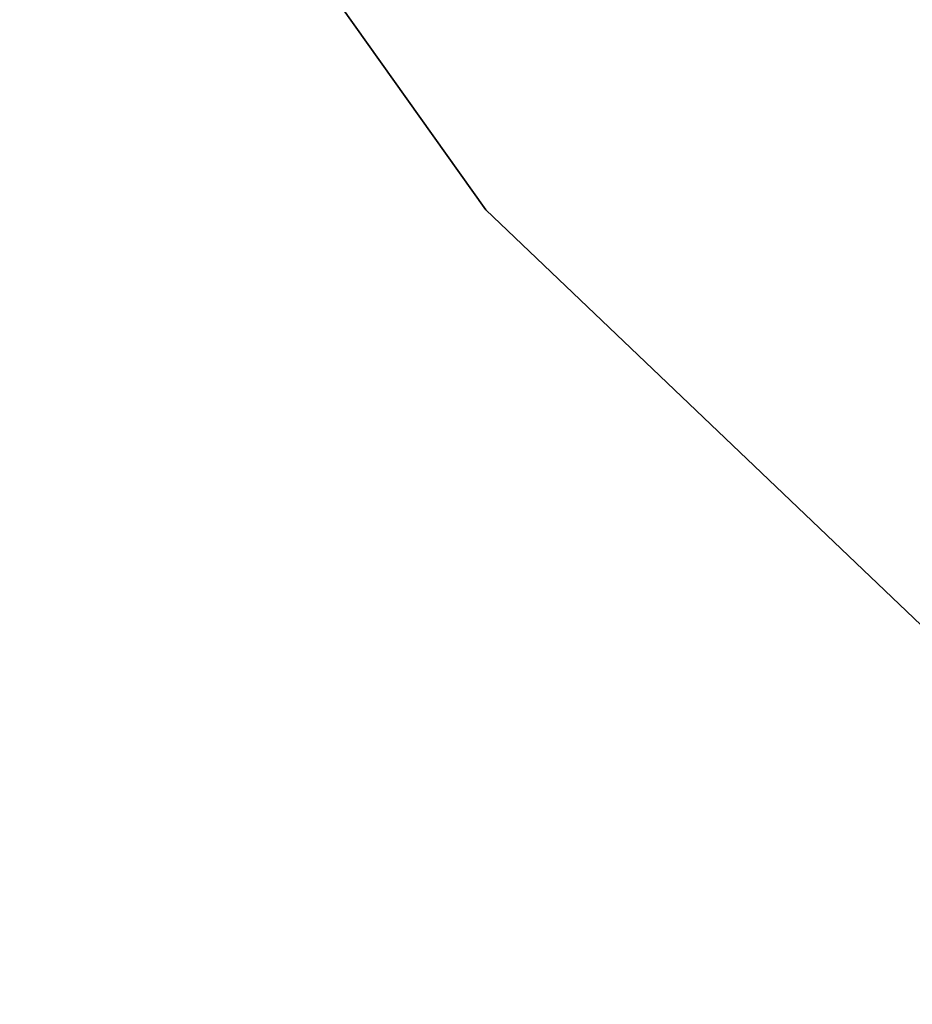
# Model space of a CAD drawing. Header units: millimetres. Extents: x 1 to 201, y 1 to 201.
# Tile 125 of 256: x 47.68 to 49.21, y 54.13 to 55.81. Entities that reach past the tile are written whole.
import ezdxf

# ---------------------------------------------------------------- set-up
doc = ezdxf.new("R2010")
doc.units = ezdxf.units.MM
doc.header["$LTSCALE"] = 25.4
doc.layers.get('0').update_dxf_attribs({"true_color": 0xff5454})

# ---------------------------------------------------------------- blocks, each defined once
blk = doc.blocks.new('MERIDA-LED-9514.STL#1')
at = {"color": 7, "true_color": 0xffffff}
mesh = blk.add_polyface(dxfattribs=at)
corners = [(40.8112, 66.25, -32), (48.4754, 55.4872, -43), (48.4754, 55.4872, -32), (40.8112, 66.25, -43)]
mesh.append_faces([[corners[k] for k in face] for face in [(0, 1, 2), (1, 0, 3)]], dxfattribs={"vtx0": -1, "color": 7})
mesh = blk.add_polyface(dxfattribs=at)
corners = [(44.9281, 61.4201, -43.5), (49.2311, 56.142, -43), (50.8398, 54.1537, -43.5)]
mesh.append_faces([[corners[k] for k in face] for face in [(0, 1, 2)]], dxfattribs={"color": 7})
at = {"color": 251, "true_color": 0x555555}
mesh = blk.add_polyface(dxfattribs=at)
corners = [(47.7465, 59.5233, -32.4529), (55.1545, 51.4576, -34.2529), (55.1545, 51.4576, -32.4529), (47.7465, 59.5233, -34.2529)]
mesh.append_faces([[corners[k] for k in face] for face in [(0, 1, 2), (1, 0, 3)]], dxfattribs={"vtx0": -1, "color": 251})
at = {"color": 7, "true_color": 0xffffff}
mesh = blk.add_polyface(dxfattribs=at)
corners = [(44.2771, 55.765, -19), (53.2657, 46.3637, -17), (53.2657, 46.3637, -19), (44.2771, 55.765, -17)]
mesh.append_faces([[corners[k] for k in face] for face in [(0, 1, 2), (1, 0, 3)]], dxfattribs={"vtx0": -1, "color": 7})
mesh = blk.add_polyface(dxfattribs=at)
corners = [(58.0379, 46.3693, -32), (48.4754, 55.4872, -43), (58.0379, 46.3693, -43), (48.4754, 55.4872, -32)]
mesh.append_faces([[corners[k] for k in face] for face in [(0, 1, 2), (1, 0, 3)]], dxfattribs={"vtx0": -1, "color": 7})

msp = doc.modelspace()

# ---------------------------------------------------------------- block references
at = {"color": 0}
msp.add_blockref('MERIDA-LED-9514.STL#1', (0, 0), dxfattribs=at)

doc.saveas('drawing.dxf')
